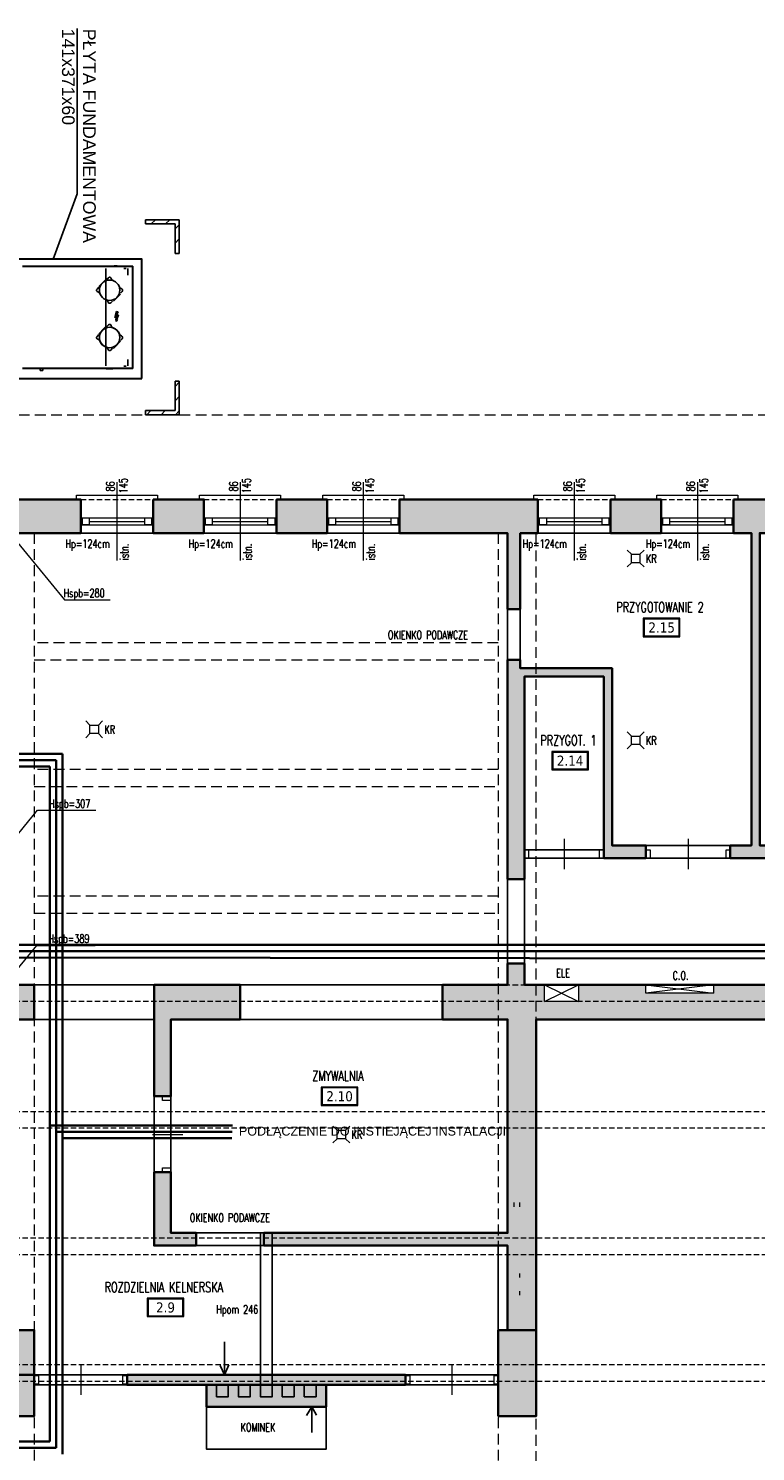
# Model space of a CAD drawing. Header units: millimetres. Extents: x 16698 to 93787, y -21104 to 39413.
# Tile 167 of 256: x 24165 to 25027, y 16837 to 18523. Entities that reach past the tile are written whole.
import ezdxf
from ezdxf.enums import TextEntityAlignment as Align
from ezdxf.lldxf.tags import DXFTag

# ---------------------------------------------------------------- set-up
doc = ezdxf.new("R2010")
doc.units = ezdxf.units.MM
doc.linetypes.add('HIDDEN', pattern=[9.525, 6.35, -3.175])
for name, color, linetype, lineweight in [('!MODUS_ARMATURA', 6, 'Continuous', 9), ('!MODUS_HATCH_ŚCIANA', 254, 'Continuous', 9), ('__MODUS_ŚCIANY', 2, 'Continuous', 35), ('Cienka', 3, 'Continuous', 9), ('CYRKULACJA', 93, 'Continuous', 35), ('Drzwi', 1, 'Continuous', 15), ('Okna', 3, 'Continuous', 13), ('Opis', 8, 'Continuous', 13), ('Opis_pom', 9, 'Continuous', 18), ('Widok', 1, 'Continuous', 15), ('WODA CIEPŁA', 1, 'Continuous', 35), ('WODA ZIMNA', 5, 'Continuous', 35)]:
    doc.layers.add(name, color=color, linetype=linetype, lineweight=lineweight)
doc.layers.add('!MODUS_BELKI NA SALI_NIEDRUK', color=86, linetype='Continuous', lineweight=0, plot=False, transparency=0.5)
for name, color, linetype in [('04820_01', 7, 'Continuous'), ('05008_02', 7, 'Continuous'), ('05289_01', 7, 'Continuous'), ('05290_01', 7, 'Continuous'), ('05290_02', 7, 'Continuous'), ('05293', 7, 'Continuous'), ('__10.2.9.10_UTP_', 7, 'Continuous'), ('Default', 7, 'Continuous'), ('DV1_Default', 7, 'Continuous'), ('DV1_Predefinito', 7, 'Continuous'), ('FL_KOTLOWNIA', 7, 'Continuous'), ('GSD60120VAB_GSD6', 7, 'Continuous')]:
    doc.layers.add(name, color=color, linetype=linetype)
doc.styles.add('ARCHETYP', font='romans.shx', dxfattribs={"height": 15})
doc.styles.add('ARIAL', font='tahoma.ttf')
doc.styles.get("Standard").update_dxf_attribs({"font": 'arial.ttf'})
doc.styles.add('TXT', font='simplex.shx', dxfattribs={"width": 0.8})
tags = doc.linetypes.add('HIDDEN2', pattern=[4.7625, 3.175, -1.5875]).pattern_tags.tags
tags[6:7] = [DXFTag(74, 4), DXFTag(75, 0), DXFTag(340, '0'), DXFTag(46, 0.0), DXFTag(50, 0.0), DXFTag(44, 0.0), DXFTag(45, 0.0)]
tags[4:5] = [DXFTag(74, 4), DXFTag(75, 0), DXFTag(340, '0'), DXFTag(46, 0.0), DXFTag(50, 0.0), DXFTag(44, 0.0), DXFTag(45, 0.0)]
pattern_1 = [(45, (23701.664, 17410.873), (-8.48528, 8.48528), [])]

# ---------------------------------------------------------------- blocks, each defined once
blk = doc.blocks.new('A$C50044AAD')
for points in [[(-5, 0), (-10, 5)], [(5, 0), (10, 5)], [(-5, -10), (-10, -15)], [(5, -10), (10, -15)]]:
    blk.add_lwpolyline(points)
blk.add_lwpolyline([(-5, 0), (5, 0), (5, -10), (-5, -10)], close=True)
blk = doc.blocks.new('Blocco4')
at = {"layer": 'Default', "linetype": 'Continuous'}
blk.add_hatch(color=7, dxfattribs=at).paths.add_polyline_path([(-5, -58), (22, -4), (0, 0), (-18, -75), (4, -59), (-2, -95), (-8, -91), (-3, -120), (13, -96), (6, -97), (24, -40)])
at = {"layer": 'Default', "color": 7, "linetype": 'Continuous'}
for p, q in [((0, 0), (-18, -75)), ((0, 0), (22, -4)), ((0, 0), (22, -4)), ((22, -4), (0, 0)), ((-18, -75), (0, 0)), ((-18, -75), (0, 0)), ((4, -59), (-18, -75)), ((4, -59), (-18, -75)), ((-18, -75), (4, -59)), ((-8, -91), (-2, -95)), ((-3, -120), (-8, -91)), ((-3, -120), (-8, -91)), ((-8, -91), (-2, -95)), ((-2, -95), (-8, -91)), ((-8, -91), (-3, -120)), ((22, -4), (-5, -58)), ((22, -4), (-5, -58)), ((-5, -58), (22, -4)), ((-5, -58), (24, -40)), ((-5, -58), (24, -40)), ((24, -40), (-5, -58)), ((13, -96), (-3, -120)), ((13, -96), (-3, -120)), ((-3, -120), (13, -96)), ((-2, -95), (4, -59)), ((-2, -95), (4, -59)), ((4, -59), (-2, -95)), ((6, -97), (24, -40)), ((24, -40), (6, -97)), ((6, -97), (24, -40)), ((6, -97), (13, -96)), ((6, -97), (13, -96)), ((13, -96), (6, -97))]:
    blk.add_line(p, q, dxfattribs=at)

msp = doc.modelspace()

# ---------------------------------------------------------------- hatches: boundary and pattern name
at = {"layer": '!MODUS_HATCH_ŚCIANA', "ltscale": 2}
h = msp.add_hatch(color=8, dxfattribs=at)
h.dxf.hatch_style = 1
h.paths.add_polyline_path([(24227.18233, 17965.36372), (24117.18233, 17965.36372), (24117.18233, 17925.36372), (24227.18233, 17925.36372)])
h = msp.add_hatch(color=8, dxfattribs=at)
h.dxf.hatch_style = 1
h.paths.add_polyline_path([(24373.18233, 17965.36372), (24313.18233, 17965.36372), (24313.18233, 17925.36372), (24373.18233, 17925.36372)])
h = msp.add_hatch(color=8, dxfattribs=at)
h.dxf.hatch_style = 1
h.paths.add_polyline_path([(24519.18233, 17965.36372), (24459.18233, 17965.36372), (24459.18233, 17925.36372), (24519.18233, 17925.36372)])
h = msp.add_hatch(color=8, dxfattribs=at)
h.dxf.hatch_style = 1
h.paths.add_polyline_path([(24769.18233, 17965.36372), (24605.18233, 17965.36372), (24605.18233, 17925.36372), (24733.18233, 17925.36372), (24733.18233, 17835.36372), (24748.18233, 17835.36372), (24748.18233, 17925.36372), (24769.18233, 17925.36372)])
h = msp.add_hatch(color=8, dxfattribs=at)
h.dxf.hatch_style = 1
h.paths.add_polyline_path([(24915.18233, 17965.36372), (24855.18233, 17965.36372), (24855.18233, 17925.36372), (24915.18233, 17925.36372)])
h = msp.add_hatch(color=8, dxfattribs=at)
h.dxf.hatch_style = 1
h.paths.add_polyline_path([(25061.18233, 17965.36372), (25001.18233, 17965.36372), (25001.18233, 17925.36372), (25022.18233, 17925.36372), (25022.18233, 17555.36372), (24997.18233, 17555.36372), (24997.18233, 17540.36372), (25142.18233, 17540.36372), (25142.18233, 17555.36372), (25032.18233, 17555.36372), (25032.18233, 17925.36372), (25061.18233, 17925.36372)])
h = msp.add_hatch(color=8, dxfattribs=at)
h.dxf.hatch_style = 1
h.paths.add_polyline_path([(24857.18233, 17765.36372), (24748.18233, 17765.36372), (24748.18233, 17775.36372), (24733.18233, 17775.36372), (24733.18233, 17515.36372), (24753.18233, 17515.36372), (24753.18233, 17755.36372), (24847.18233, 17755.36372), (24847.18233, 17540.36372), (24897.18233, 17540.36372), (24897.18233, 17555.36372), (24857.18233, 17555.36372)])
h = msp.add_hatch(color=8, dxfattribs=at)
h.dxf.hatch_style = 1
h.paths.add_polyline_path([(24142.18233, 17349.36372), (24172.18233, 17349.36372), (24172.18233, 17390.36372), (24142.18233, 17390.36372), (24142.18233, 17555.36372), (23577.18233, 17555.36372), (23577.18233, 17670.36372), (23537.18233, 17670.36372), (23537.18233, 17515.36372), (23577.18233, 17515.36372), (23577.18233, 17530.36372), (24052.18233, 17530.36372), (24052.18233, 17261.36372), (23577.18233, 17261.36372), (23577.18233, 17274.36372), (23562.18233, 17274.36372), (23537.18233, 17274.36372), (23537.18233, 17221.36372), (23562.18233, 17221.36372), (23577.18233, 17221.36372), (23577.18233, 17238.36372), (23913.18233, 17238.36372), (23913.18233, 16928.36372), (23705.18233, 16928.36372), (23705.18233, 16894.36372), (24127.18233, 16894.36372), (24127.18233, 16928.36372), (23940.18233, 16928.36372), (23940.18233, 17238.36372), (24127.18233, 17238.36372), (24127.18233, 17081.36372), (24142.18233, 17081.36372)])
h = msp.add_hatch(color=8, dxfattribs=at)
h.dxf.hatch_style = 1
h.paths.add_polyline_path([(25361.18815, 17380.36372), (25361.18815, 17390.36372), (24977.18233, 17390.36372), (24977.18233, 17380.36372), (24897.18233, 17380.36372), (24897.18233, 17390.36372), (24817.18233, 17390.36372), (24817.18233, 17370.36372), (24777.18233, 17370.36372), (24777.18233, 17390.36372), (24753.18233, 17390.36372), (24753.18233, 17415.36372), (24733.18233, 17415.36372), (24733.18233, 17390.36372), (24656.18233, 17390.36372), (24656.18233, 17349.36372), (24733.18233, 17349.36372), (24733.18233, 17096.36372), (24444.18233, 17096.36372), (24444.18233, 17081.36372), (24733.18233, 17081.36372), (24733.18233, 16981.36372), (24767.18233, 16981.36372), (24767.18233, 17349.36372), (25317.18233, 17349.36372), (25317.18233, 16949.36372), (25342.18233, 16949.36372), (25342.18233, 16879.36372), (25317.18233, 16879.36372), (25317.18233, 16633.36372), (25361.62295, 16633.38959), (25361.31534, 17161.85798), (25361.29497, 17161.85798), (25361.29497, 17231.85798)])
h = msp.add_hatch(color=8, dxfattribs=at)
h.dxf.hatch_style = 1
h.paths.add_polyline_path([(24416.18233, 17390.36372), (24314.18233, 17390.36372), (24314.18233, 17349.36372), (24314.18233, 17258.36372), (24334.18233, 17258.36372), (24334.18233, 17349.36372), (24416.18233, 17349.36372)])
h = msp.add_hatch(color=8, dxfattribs=at)
h.dxf.hatch_style = 1
h.paths.add_polyline_path([(24334.18233, 17168.36372), (24314.18233, 17168.36372), (24314.18233, 17081.36372), (24364.18233, 17081.36372), (24364.18233, 17096.36372), (24334.18233, 17096.36372)])
h = msp.add_hatch(color=8, dxfattribs=at)
h.dxf.hatch_style = 1
h.paths.add_polyline_path([(24172.18233, 16981.36372), (24127.18233, 16981.36372), (24127.18233, 16928.36372), (24172.18233, 16928.36372)])
h = msp.add_hatch(color=8, dxfattribs=at)
h.dxf.hatch_style = 1
h.paths.add_polyline_path([(24767.18233, 16981.36372), (24722.18233, 16981.36372), (24722.18233, 16879.36372), (24767.18233, 16879.36372)])
h = msp.add_hatch(color=8, dxfattribs=at)
h.dxf.hatch_style = 1
h.paths.add_polyline_path([(24172.18233, 16928.36372), (24127.18233, 16928.36372), (24127.18233, 16879.36372), (24172.18233, 16879.36372)])
h = msp.add_hatch(color=8, dxfattribs=at)
h.dxf.hatch_style = 1
h.paths.add_polyline_path([(24612.18233, 16928.36372), (24282.18233, 16928.36372), (24282.18233, 16916.36372), (24612.18233, 16916.36372)])
h = msp.add_hatch(color=8, dxfattribs=at)
h.dxf.hatch_style = 1
h.paths.add_polyline_path([(24518.18233, 16916.36372), (24376.18233, 16916.36372), (24376.18233, 16890.36372), (24518.18233, 16890.36372)])
at = {"layer": 'DV1_Predefinito', "linetype": 'Continuous'}
h = msp.add_hatch(dxfattribs=at)
h.set_pattern_fill('LINE', scale=3.779528, angle=45, style=0)
h.set_pattern_definition(pattern_1)
h.paths.add_polyline_path([(24344.01047, 18296.61318), (24304.01047, 18296.61318), (24304.01047, 18291.61318), (24339.01047, 18291.61318), (24339.01047, 18256.61318), (24344.01047, 18256.61318)])
h = msp.add_hatch(dxfattribs=at)
h.set_pattern_fill('LINE', scale=3.779528, angle=45, style=0)
h.set_pattern_definition(pattern_1)
h.paths.add_polyline_path([(24344.01047, 18105.61318), (24339.01047, 18105.61318), (24339.01047, 18070.61318), (24304.01047, 18070.61318), (24304.01047, 18065.61318), (24344.01047, 18065.61318)])

# ---------------------------------------------------------------- linework, layer by layer
at = {"layer": '!MODUS_BELKI NA SALI_NIEDRUK', "color": 8, "linetype": 'HIDDEN'}
for points in [[(23577.18233, 17390.36372), (25317.18233, 17390.36372)], [(25317.18233, 17370.36372), (23577.18233, 17370.36372)], [(23577.18233, 17240.36372), (25317.18233, 17240.36372)], [(25317.18233, 17220.36372), (23577.18233, 17220.36372)], [(23577.18233, 17090.36372), (25317.18233, 17090.36372)], [(25317.18233, 17070.36372), (23577.18233, 17070.36372)], [(23577.18233, 16940.36372), (25317.18233, 16940.36372)], [(25317.18233, 16920.36372), (23577.18233, 16920.36372)]]:
    msp.add_lwpolyline(points, dxfattribs=at)
at = {"layer": '!MODUS_HATCH_ŚCIANA', "color": 8, "ltscale": 2}
for p, q in [((24740.87, 17127.22), (24740.87, 17132.3)), ((24747.855, 17127.22), (24747.855, 17132.3)), ((24747.855, 17043.4), (24747.855, 17048.48)), ((24747.855, 17022.445), (24747.855, 17027.525))]:
    msp.add_line(p, q, dxfattribs=at)
at = {"layer": '04820_01', "color": 7, "linetype": 'Continuous'}
for p, q in [((24158.01047, 18241.61318), (24288.86018, 18241.61318)), ((24158.01047, 18241.30318), (24288.70047, 18241.30318)), ((24288.86018, 18241.46318), (24288.70047, 18241.30318)), ((24288.86047, 18241.4629), (24288.70047, 18241.30318)), ((24288.70047, 18241.30318), (24288.70047, 18120.92318)), ((24288.86018, 18241.61318), (24288.86018, 18241.46318)), ((24289.01047, 18241.4629), (24288.86047, 18241.4629)), ((24289.01047, 18241.4629), (24289.01047, 18120.76347)), ((24158.01047, 18120.92318), (24288.70047, 18120.92318)), ((24288.86018, 18120.61318), (24158.01047, 18120.61318)), ((24288.86018, 18120.76318), (24288.70047, 18120.92318)), ((24288.86047, 18120.76347), (24288.70047, 18120.92318)), ((24288.86018, 18120.61318), (24288.86018, 18120.76318)), ((24289.01047, 18120.76347), (24288.86047, 18120.76347))]:
    msp.add_line(p, q, dxfattribs=at)
at = {"layer": '05008_02', "color": 7, "linetype": 'Continuous'}
for p, q in [((24179.01047, 18120.61318), (24179.01047, 18118.06318)), ((24179.01047, 18118.06318), (24182.31047, 18118.06318)), ((24182.31047, 18118.06318), (24182.31047, 18120.61318))]:
    msp.add_line(p, q, dxfattribs=at)
at = {"layer": '05289_01', "color": 7, "linetype": 'HIDDEN2'}
for p, q in [((24256.81047, 18123.52318), (24256.81047, 18238.70318)), ((24278.46047, 18239.01318), (24281.16047, 18239.01318)), ((24283.01047, 18231.01318), (24283.01047, 18238.70318)), ((24278.46047, 18123.21318), (24281.16047, 18123.21318)), ((24283.01047, 18123.52318), (24283.01047, 18131.21318))]:
    msp.add_line(p, q, dxfattribs=at)
at = {"layer": '05290_01', "color": 7, "linetype": 'Continuous'}
for p, q in [((24266.81047, 18120.61318), (24266.81047, 18120.36318)), ((24270.41047, 18120.36318), (24266.81047, 18120.36318)), ((24270.41047, 18120.61318), (24270.41047, 18120.36318))]:
    msp.add_line(p, q, dxfattribs=at)
for centre, start, end in [((24266.81047, 18122.05318), 238.43764299, 270), ((24270.41047, 18122.05318), 270, 301.56235701)]:
    msp.add_arc(centre, 1.69, start, end, dxfattribs=at)
at = {"layer": '05290_02', "color": 7, "linetype": 'Continuous'}
for p, q in [((24257.36047, 18120.37318), (24257.36047, 18120.61318)), ((24257.36047, 18120.37318), (24257.51047, 18120.37318)), ((24257.51047, 18120.37318), (24257.51047, 18120.61318)), ((24257.51075, 18120.37318), (24257.51075, 18120.61318)), ((24257.51075, 18120.37318), (24265.31018, 18120.37318)), ((24257.67047, 18120.06318), (24265.15047, 18120.06318)), ((24265.31018, 18120.37318), (24265.31018, 18120.61318)), ((24265.31047, 18120.37318), (24265.31047, 18120.61318)), ((24265.46047, 18120.37318), (24265.31047, 18120.37318)), ((24265.46047, 18120.37318), (24265.46047, 18120.61318))]:
    msp.add_line(p, q, dxfattribs=at)
for centre, radius, start, end in [((24257.67047, 18120.37318), 0.31, 180, 270), ((24257.67047, 18120.37318), 0.16, 180, 213.88983911), ((24265.15047, 18120.37318), 0.31, 270, 0), ((24265.15047, 18120.37318), 0.16, 337.5, 0)]:
    msp.add_arc(centre, radius, start, end, dxfattribs=at)
for points in [[(24257.51075, 18120.37318), (24257.52406, 18120.3326), (24257.53737, 18120.29204), (24257.56399, 18120.21706), (24257.5773, 18120.18267), (24257.60392, 18120.12529), (24257.61723, 18120.10231), (24257.64385, 18120.07125), (24257.65716, 18120.06318), (24257.67047, 18120.06318)], [(24265.15047, 18120.06318), (24265.16378, 18120.06318), (24265.17709, 18120.07125), (24265.20371, 18120.10231), (24265.21701, 18120.12529), (24265.24363, 18120.18267), (24265.25694, 18120.21706), (24265.28356, 18120.29204), (24265.29687, 18120.3326), (24265.31018, 18120.37318)]]:
    msp.add_open_spline(points, degree=3, knots=[0, 0, 0, 0, 0.25, 0.25, 0.5, 0.5, 0.75, 0.75, 1, 1, 1, 1], dxfattribs=at)
at = {"layer": '05293', "color": 7, "linetype": 'Continuous'}
for p, q in [((24270.41047, 18241.86318), (24266.81047, 18241.86318)), ((24266.81047, 18241.61318), (24266.81047, 18241.86318)), ((24270.41047, 18241.61318), (24270.41047, 18241.86318))]:
    msp.add_line(p, q, dxfattribs=at)
for centre, start, end in [((24266.81047, 18240.17318), 90, 121.56235701), ((24270.41047, 18240.17318), 58.43764299, 90)]:
    msp.add_arc(centre, 1.69, start, end, dxfattribs=at)
at = {"layer": '__10.2.9.10_UTP_', "color": 7, "linetype": 'HIDDEN2'}
for p, q in [((24248.57041, 18217.56796), (24257.05569, 18226.05324)), ((24257.9714, 18225.87293), (24260.09625, 18227.99778)), ((24246.62587, 18214.5274), (24248.75072, 18216.65225)), ((24274.45052, 18208.65841), (24265.96524, 18200.17313)), ((24276.39506, 18211.69897), (24274.27021, 18209.57411)), ((24265.04954, 18200.35344), (24262.92468, 18198.22859))]:
    msp.add_line(p, q, dxfattribs=at)
msp.add_circle((24261.51047, 18213.11318), 12.09152, dxfattribs=at)
for centre, radius, start, end in [((24261.51047, 18226.58357), 2, 16.40041068, 135), ((24267.07448, 18228.22119), 3.8, 196.40041068, 249.78214517), ((24248.04008, 18213.11318), 2, 135, 253.59958932), ((24246.40246, 18207.54917), 3.8, 20.21785483, 73.59958932), ((24276.61847, 18218.67719), 3.8, 200.21785483, 253.59958932), ((24274.98085, 18213.11318), 2, 315, 73.59958932), ((24255.94646, 18198.00518), 3.8, 16.40041068, 69.78214517), ((24261.51047, 18199.6428), 2, 196.40041068, 315)]:
    msp.add_arc(centre, radius, start, end, dxfattribs=at)
at = {"layer": '__MODUS_ŚCIANY', "color": 8}
for points in [[(24227.18233, 17925.36372), (24117.18233, 17925.36372), (24117.18233, 17965.36372), (24227.18233, 17965.36372)], [(24313.18233, 17965.36372), (24373.18233, 17965.36372), (24373.18233, 17925.36372), (24313.18233, 17925.36372)], [(24459.18233, 17965.36372), (24519.18233, 17965.36372), (24519.18233, 17925.36372), (24459.18233, 17925.36372)], [(24855.18233, 17965.36372), (24915.18233, 17965.36372), (24915.18233, 17925.36372), (24855.18233, 17925.36372)], [(24722.18233, 16981.36372), (24767.18233, 16981.36372), (24767.18233, 16879.36372), (24722.18233, 16879.36372)], [(24127.18233, 16928.36372), (24172.18233, 16928.36372), (24172.18233, 16879.36372), (24127.18233, 16879.36372)], [(24376.18233, 16916.36372), (24518.18233, 16916.36372), (24518.18233, 16890.36372), (24376.18233, 16890.36372)]]:
    msp.add_lwpolyline(points, close=True, dxfattribs=at)
for points in [[(24733.18233, 17925.36372), (24605.18233, 17925.36372), (24605.18233, 17965.36372), (24769.18233, 17965.36372)], [(24769.18233, 17925.36372), (24769.18233, 17965.36372)], [(24855.18233, 17965.36372), (24915.18233, 17965.36372)], [(25001.18233, 17965.36372), (25061.18233, 17965.36372)], [(25001.18233, 17925.36372), (25001.18233, 17965.36372)], [(24733.18233, 17925.36372), (24733.18233, 17835.36372)], [(24748.18233, 17925.36372), (24748.18233, 17835.36372)], [(24748.18233, 17925.36372), (24769.18233, 17925.36372)], [(24855.18233, 17925.36372), (24915.18233, 17925.36372)], [(25001.18233, 17925.36372), (25022.18233, 17925.36372), (25022.18233, 17555.36372), (24997.18233, 17555.36372), (24997.18233, 17540.36372), (25142.18233, 17540.36372), (25142.18233, 17555.36372), (25032.18233, 17555.36372), (25032.18233, 17925.36372), (25061.18233, 17925.36372)], [(24733.18233, 17835.36372), (24748.18233, 17835.36372)], [(24748.18233, 17775.36372), (24748.18233, 17765.36372), (24857.18233, 17765.36372), (24857.18233, 17555.36372), (24897.18233, 17555.36372), (24897.18233, 17540.36372), (24847.18233, 17540.36372), (24847.18233, 17755.36372), (24753.18233, 17755.36372), (24753.18233, 17515.36372), (24733.18233, 17515.36372)], [(24733.18233, 17775.36372), (24733.18233, 17515.36372)], [(24733.18233, 17775.36372), (24748.18233, 17775.36372)], [(24142.18233, 17555.36372), (24142.18233, 17390.36372), (24172.18233, 17390.36372), (24172.18233, 17349.36372), (24142.18233, 17349.36372), (24142.18233, 17081.36372), (24127.18233, 17081.36372), (24127.18233, 17238.36372), (23940.18233, 17238.36372), (23940.18233, 16928.36372), (24127.18233, 16928.36372), (24127.18233, 16981.36372), (24172.18233, 16981.36372), (24172.18233, 16928.36372)], [(24444.18233, 17096.36372), (24733.18233, 17096.36372), (24733.18233, 17349.36372), (24656.18233, 17349.36372), (24656.18233, 17390.36372), (24733.18233, 17390.36372), (24733.18233, 17415.36372), (24753.18233, 17415.36372), (24753.18233, 17390.36372), (25389.18233, 17390.36372)], [(24314.18233, 17390.36372), (24314.18233, 17349.36372), (24314.18233, 17349.36372), (24314.18233, 17258.36372), (24334.18233, 17258.36372), (24334.18233, 17349.36372), (24416.18233, 17349.36372), (24416.18233, 17390.36372), (24314.18233, 17390.36372)], [(24767.18233, 16928.36372), (24767.18233, 17349.36372), (25317.18233, 17349.36372), (25317.18233, 16633.36372)], [(24314.18233, 17168.36372), (24334.18233, 17168.36372), (24334.18233, 17096.36372), (24364.18233, 17096.36372)], [(24314.18233, 17168.36372), (24314.18233, 17081.36372), (24364.18233, 17081.36372)], [(24364.18233, 17096.36372), (24364.18233, 17081.36372)], [(24444.18233, 17096.36372), (24444.18233, 17081.36372)], [(24444.18233, 17081.36372), (24733.18233, 17081.36372), (24733.18233, 16981.36372)], [(24282.18233, 16928.36372), (24612.18233, 16928.36372), (24612.18233, 16916.36372), (24282.18233, 16916.36372), (24282.18233, 16928.36372)]]:
    msp.add_lwpolyline(points, dxfattribs=at)
at = {"layer": 'Cienka', "color": 8, "linetype": 'HIDDEN', "ltscale": 2}
for points in [[(24172.18233, 17925.36372), (24172.18233, 15720.36372)], [(24722.18233, 17925.36372), (24722.18233, 15720.36372)], [(24767.18233, 15720.36372), (24767.18233, 17925.36372)], [(24722.18233, 17795.36372), (24172.18233, 17795.36372)], [(24172.18233, 17775.36372), (24722.18233, 17775.36372)], [(24722.18233, 17645.36372), (24172.18233, 17645.36372)], [(24172.18233, 17625.36372), (24722.18233, 17625.36372)], [(24722.18233, 17495.36372), (24172.18233, 17495.36372)], [(24172.18233, 17475.36372), (24722.18233, 17475.36372)]]:
    msp.add_lwpolyline(points, dxfattribs=at)
at = {"layer": 'CYRKULACJA'}
for p, q in [((24197.95285, 17656.30801), (23920.97382, 17656.30801)), ((24197.95285, 17648.80801), (24197.95285, 17656.30801)), ((24197.95285, 17406.90271), (24197.95285, 17648.80801)), ((24119.68233, 17429.9756), (24190.45285, 17429.9756)), ((24190.45285, 17429.9756), (27166.87448, 17429.9756)), ((24197.95285, 17406.90271), (24197.95285, 17223.50895)), ((24197.95285, 17223.50895), (24197.95285, 17216.00895)), ((24197.95285, 17216.00895), (24406.81447, 17216.00895)), ((24197.95285, 17216.00895), (24197.95285, 16849.41987)), ((24197.95285, 16841.91987), (23639.61596, 16841.91987)), ((24197.95285, 16849.41987), (24197.95285, 16841.91987))]:
    msp.add_line(p, q, dxfattribs=at)
at = {"layer": 'DEFPOINTS', "color": 8}
for points in [[(23577.18233, 17925.36372), (23577.18233, 17555.36372), (24142.18233, 17555.36372), (24142.18233, 17390.36372), (24733.18233, 17390.36372), (24733.18233, 17925.36372), (23577.18233, 17925.36372)], [(23577.18233, 16894.36372), (24127.18233, 16894.36372), (24127.18233, 16879.36372), (24172.18233, 16879.36372), (24172.18233, 16916.36372), (24376.18233, 16916.36372), (24376.18233, 16840.36372), (24518.18233, 16840.36372), (24518.18233, 16916.36372), (24722.18233, 16916.36372), (24722.18233, 16879.36372), (24767.18233, 16879.36372), (24767.18233, 17349.36372), (25317.18233, 17349.36372), (25317.18233, 15720.36372), (25127.12015, 15720.36372), (23577.18233, 15720.36372), (23577.18233, 16894.36372)], [(24440.18233, 16916.36372), (24440.18233, 17096.36372)], [(24454.18233, 16916.36372), (24454.18233, 17096.36372)], [(24397.57558, 16967.22198), (24397.57558, 16928.36372), (24392.40178, 16939.42693)], [(24397.57558, 16928.36372), (24402.62987, 16940.12425)], [(24500.99678, 16859.776), (24500.99678, 16890.36372), (24495.00469, 16879.99708)], [(24500.99678, 16890.36372), (24506.61421, 16880.37155)]]:
    msp.add_lwpolyline(points, dxfattribs=at)
for points in [[(24857.18233, 17555.36372), (25022.18233, 17555.36372), (25022.18233, 17925.36372), (24748.18233, 17925.36372), (24748.18233, 17765.36372), (24857.18233, 17765.36372)], [(24847.18233, 17550.36372), (24753.18233, 17550.36372), (24753.18233, 17755.36372), (24847.18233, 17755.36372)], [(24753.18233, 17390.36372), (25689.18233, 17390.36372), (25689.18233, 17540.36372), (24753.18233, 17540.36372)], [(24172.18233, 16928.36372), (24722.18233, 16928.36372), (24722.18233, 17081.36372), (24314.18233, 17081.36372), (24314.18233, 17349.36372), (24142.18233, 17349.36372), (24142.18233, 16981.36372), (24172.18233, 16981.36372)], [(24334.18233, 17349.36372), (24733.18233, 17349.36372), (24733.18233, 17096.36372), (24334.18233, 17096.36372)], [(24388.18233, 16902.36372), (24402.18233, 16902.36372), (24402.18233, 16916.36372), (24388.18233, 16916.36372)], [(24414.18233, 16916.36372), (24428.18233, 16916.36372), (24428.18233, 16902.36372), (24414.18233, 16902.36372)], [(24440.18233, 16916.36372), (24454.18233, 16916.36372), (24454.18233, 16902.36372), (24440.18233, 16902.36372)], [(24466.18233, 16916.36372), (24480.18233, 16916.36372), (24480.18233, 16902.36372), (24466.18233, 16902.36372)], [(24492.18233, 16916.36372), (24506.18233, 16916.36372), (24506.18233, 16902.36372), (24492.18233, 16902.36372)]]:
    msp.add_lwpolyline(points, close=True, dxfattribs=at)
at = {"layer": 'Drzwi', "color": 8}
for points in [[(24758.18233, 17550.36372), (24758.18233, 17540.36372), (24753.18233, 17540.36372), (24753.18233, 17550.36372)], [(24847.18233, 17550.36372), (24847.18233, 17540.36372), (24842.18233, 17540.36372), (24842.18233, 17550.36372)], [(24902.18233, 17550.36372), (24902.18233, 17540.36372), (24897.18233, 17540.36372), (24897.18233, 17550.36372)], [(24997.18233, 17550.36372), (24997.18233, 17540.36372), (24992.18233, 17540.36372), (24992.18233, 17550.36372)], [(24324.18233, 17258.36372), (24334.18233, 17258.36372), (24334.18233, 17253.36372), (24324.18233, 17253.36372)], [(24324.18233, 17173.36372), (24334.18233, 17173.36372), (24334.18233, 17168.36372), (24324.18233, 17168.36372)], [(24177.18233, 16927.36372), (24177.18233, 16917.36372), (24172.18233, 16917.36372), (24172.18233, 16927.36372)], [(24282.18233, 16927.36372), (24282.18233, 16917.36372), (24277.18233, 16917.36372), (24277.18233, 16927.36372)], [(24617.18233, 16927.36372), (24617.18233, 16917.36372), (24612.18233, 16917.36372), (24612.18233, 16927.36372)], [(24722.18233, 16927.36372), (24722.18233, 16917.36372), (24717.18233, 16917.36372), (24717.18233, 16927.36372)]]:
    msp.add_lwpolyline(points, close=True, dxfattribs=at)
for points in [[(24800.18233, 17563.27539), (24800.18233, 17527.45205)], [(24947.18233, 17563.27539), (24947.18233, 17527.45205)], [(24312.31913, 17212.9921), (24348.14247, 17212.9921)], [(24227.18233, 16940.27539), (24227.18233, 16904.45205)], [(24667.18233, 16940.27539), (24667.18233, 16904.45205)]]:
    msp.add_lwpolyline(points, dxfattribs=at)
at = {"layer": 'DV1_Predefinito', "color": 7, "linetype": 'Continuous'}
for p, q in [((24304.01047, 18296.61318), (24344.01047, 18296.61318)), ((24304.01047, 18291.61318), (24304.01047, 18296.61318)), ((24339.01047, 18291.61318), (24304.01047, 18291.61318)), ((24339.01047, 18256.61318), (24339.01047, 18291.61318)), ((24344.01047, 18296.61318), (24344.01047, 18256.61318)), ((24344.01047, 18256.61318), (24339.01047, 18256.61318)), ((24339.01047, 18105.61318), (24339.01047, 18070.61318)), ((24344.01047, 18105.61318), (24339.01047, 18105.61318)), ((24344.01047, 18065.61318), (24344.01047, 18105.61318)), ((24304.01047, 18070.61318), (24304.01047, 18065.61318)), ((24339.01047, 18070.61318), (24304.01047, 18070.61318)), ((24304.01047, 18065.61318), (24344.01047, 18065.61318))]:
    msp.add_line(p, q, dxfattribs=at)
at = {"layer": 'FL_KOTLOWNIA'}
for q in [(24223.161, 18523.25091), (24194.47644, 18249.75925)]:
    msp.add_line((24223.161, 18327.53172), q, dxfattribs=at)
at = {"layer": 'FL_KOTLOWNIA', "color": 7, "lineweight": 30}
msp.add_lwpolyline([(24299.49114, 18108.75925), (24299.49114, 18249.75925), (23928.49114, 18249.75925), (23928.49114, 18108.75925)], close=True, dxfattribs=at)
at = {"layer": 'GSD60120VAB_GSD6', "color": 7, "linetype": 'HIDDEN2'}
for p, q in [((24246.62587, 18158.5274), (24248.75072, 18160.65225)), ((24248.57041, 18161.56796), (24257.05569, 18170.05324)), ((24257.9714, 18169.87293), (24260.09625, 18171.99778)), ((24265.04954, 18144.35344), (24262.92468, 18142.22859)), ((24274.45052, 18152.65841), (24265.96524, 18144.17313)), ((24276.39506, 18155.69897), (24274.27021, 18153.57411))]:
    msp.add_line(p, q, dxfattribs=at)
msp.add_circle((24261.51047, 18157.11318), 12.09152, dxfattribs=at)
for centre, radius, start, end in [((24248.04008, 18157.11318), 2, 135, 253.59958932), ((24261.51047, 18170.58357), 2, 16.40041068, 135), ((24267.07448, 18172.22119), 3.8, 196.40041068, 249.78214517), ((24261.51047, 18157.11318), 12.3, 20.21785483, 69.78214517), ((24276.61847, 18162.67719), 3.8, 200.21785483, 253.59958932), ((24274.98085, 18157.11318), 2, 315, 73.59958932), ((24246.40246, 18151.54917), 3.8, 20.21785483, 73.59958932), ((24261.51047, 18157.11318), 12.3, 200.21785483, 249.78214517), ((24255.94646, 18142.00518), 3.8, 16.40041068, 69.78214517), ((24261.51047, 18143.6428), 2, 196.40041068, 315)]:
    msp.add_arc(centre, radius, start, end, dxfattribs=at)
at = {"layer": 'Okna', "color": 8}
for points in [[(24270.18233, 17985.67241), (24270.18233, 17893.05503)], [(24416.18233, 17985.67241), (24416.18233, 17893.05503)], [(24562.18233, 17985.67241), (24562.18233, 17893.05503)], [(24812.18233, 17985.67241), (24812.18233, 17893.05503)], [(24958.18233, 17985.67241), (24958.18233, 17893.05503)]]:
    msp.add_lwpolyline(points, dxfattribs=at)
at = {"layer": 'Okna', "color": 8, "ltscale": 2}
for points in [[(24227.18233, 17943.36372), (24313.18233, 17943.36372)], [(24237.18233, 17939.36372), (24303.18233, 17939.36372)], [(24373.18233, 17943.36372), (24459.18233, 17943.36372)], [(24383.18233, 17939.36372), (24449.18233, 17939.36372)], [(24519.18233, 17943.36372), (24605.18233, 17943.36372)], [(24529.18233, 17939.36372), (24595.18233, 17939.36372)], [(24769.18233, 17943.36372), (24855.18233, 17943.36372)], [(24779.18233, 17939.36372), (24845.18233, 17939.36372)], [(24915.18233, 17943.36372), (25001.18233, 17943.36372)], [(24925.18233, 17939.36372), (24991.18233, 17939.36372)], [(24227.18233, 17935.36372), (24313.18233, 17935.36372)], [(24373.18233, 17935.36372), (24459.18233, 17935.36372)], [(24519.18233, 17935.36372), (24605.18233, 17935.36372)], [(24769.18233, 17935.36372), (24855.18233, 17935.36372)], [(24915.18233, 17935.36372), (25001.18233, 17935.36372)]]:
    msp.add_lwpolyline(points, dxfattribs=at)
for points in [[(24229.18233, 17943.36372), (24237.18233, 17943.36372), (24237.18233, 17935.36372), (24229.18233, 17935.36372)], [(24303.18233, 17943.36372), (24311.18233, 17943.36372), (24311.18233, 17935.36372), (24303.18233, 17935.36372)], [(24375.18233, 17943.36372), (24383.18233, 17943.36372), (24383.18233, 17935.36372), (24375.18233, 17935.36372)], [(24449.18233, 17943.36372), (24457.18233, 17943.36372), (24457.18233, 17935.36372), (24449.18233, 17935.36372)], [(24521.18233, 17943.36372), (24529.18233, 17943.36372), (24529.18233, 17935.36372), (24521.18233, 17935.36372)], [(24595.18233, 17943.36372), (24603.18233, 17943.36372), (24603.18233, 17935.36372), (24595.18233, 17935.36372)], [(24771.18233, 17943.36372), (24779.18233, 17943.36372), (24779.18233, 17935.36372), (24771.18233, 17935.36372)], [(24845.18233, 17943.36372), (24853.18233, 17943.36372), (24853.18233, 17935.36372), (24845.18233, 17935.36372)], [(24917.18233, 17943.36372), (24925.18233, 17943.36372), (24925.18233, 17935.36372), (24917.18233, 17935.36372)], [(24991.18233, 17943.36372), (24999.18233, 17943.36372), (24999.18233, 17935.36372), (24991.18233, 17935.36372)]]:
    msp.add_lwpolyline(points, close=True, dxfattribs=at)
at = {"layer": 'Opis', "color": 8}
for points in [[(24143.38586, 17925.36372), (24207.79983, 17846.36461), (24262.25121, 17846.36461)], [(24142.18233, 17555.36372), (24176.13235, 17597.00097), (24245.15874, 17597.00097)], [(24141.18233, 17395.36372), (24175.13235, 17437.00097), (24244.15874, 17437.00097)]]:
    msp.add_lwpolyline(points, dxfattribs=at)
at = {"layer": 'Opis_pom', "color": 8, "ltscale": 0.7}
for points in [[(24894.09539, 17802.70987), (24937.61539, 17802.70987), (24937.61539, 17824.46987), (24894.09539, 17824.46987)], [(24895.18339, 17803.79787), (24936.52739, 17803.79787), (24936.52739, 17823.38187), (24895.18339, 17823.38187)], [(24785.62944, 17644.92923), (24829.14944, 17644.92923), (24829.14944, 17666.68923), (24785.62944, 17666.68923)], [(24786.71744, 17646.01723), (24828.06144, 17646.01723), (24828.06144, 17665.60123), (24786.71744, 17665.60123)], [(24512.31232, 17247.40719), (24555.83232, 17247.40719), (24555.83232, 17269.16719), (24512.31232, 17269.16719)], [(24513.40032, 17248.49519), (24554.74432, 17248.49519), (24554.74432, 17268.07919), (24513.40032, 17268.07919)], [(24306.00659, 16997.21852), (24349.52659, 16997.21852), (24349.52659, 17018.97852), (24306.00659, 17018.97852)], [(24307.09459, 16998.30652), (24348.43859, 16998.30652), (24348.43859, 17017.89052), (24307.09459, 17017.89052)]]:
    msp.add_lwpolyline(points, close=True, dxfattribs=at)
at = {"layer": 'Widok', "color": 8, "linetype": 'HIDDEN', "ltscale": 2}
for points in [[(23487.18233, 16446.36372), (23487.18233, 18065.36372), (25317.18233, 18065.36372)], [(24733.18233, 17515.36372), (24733.18233, 17415.36372)], [(24753.18233, 17515.36372), (24753.18233, 17415.36372)], [(24172.18233, 17390.36372), (24314.18233, 17390.36372)], [(24416.18233, 17390.36372), (24656.18233, 17390.36372)], [(24172.18233, 17349.36372), (24314.18233, 17349.36372)], [(24656.18233, 17349.36372), (24416.18233, 17349.36372)]]:
    msp.add_lwpolyline(points, dxfattribs=at)
at = {"layer": 'Widok', "color": 8}
for points in [[(24227.18233, 17965.36372), (24222.18233, 17965.36372), (24222.18233, 17970.36372), (24318.18233, 17970.36372), (24318.18233, 17965.36372), (24313.18233, 17965.36372)], [(24373.18233, 17965.36372), (24368.18233, 17965.36372), (24368.18233, 17970.36372), (24464.18233, 17970.36372), (24464.18233, 17965.36372), (24459.18233, 17965.36372)], [(24519.18233, 17965.36372), (24514.18233, 17965.36372), (24514.18233, 17970.36372), (24610.18233, 17970.36372), (24610.18233, 17965.36372), (24605.18233, 17965.36372)], [(24769.18233, 17965.36372), (24764.18233, 17965.36372), (24764.18233, 17970.36372), (24860.18233, 17970.36372), (24860.18233, 17965.36372), (24855.18233, 17965.36372)], [(24915.18233, 17965.36372), (24910.18233, 17965.36372), (24910.18233, 17970.36372), (25006.18233, 17970.36372), (25006.18233, 17965.36372), (25001.18233, 17965.36372)], [(24227.18233, 17925.36372), (24313.18233, 17925.36372)], [(24373.18233, 17925.36372), (24459.18233, 17925.36372)], [(24519.18233, 17925.36372), (24605.18233, 17925.36372)], [(24769.18233, 17925.36372), (24855.18233, 17925.36372)], [(24915.18233, 17925.36372), (25001.18233, 17925.36372)], [(24733.18233, 17835.36372), (24733.18233, 17775.36372)], [(24748.18233, 17835.36372), (24748.18233, 17775.36372)], [(24777.18233, 17390.36372), (24817.18233, 17370.36372)], [(24777.18233, 17370.36372), (24817.18233, 17390.36372)], [(24977.18233, 17390.36372), (24897.18233, 17380.36372)], [(24897.18233, 17390.36372), (24977.18233, 17380.36372)], [(24364.18233, 17096.36372), (24444.18233, 17096.36372)], [(24364.18233, 17081.36372), (24444.18233, 17081.36372)]]:
    msp.add_lwpolyline(points, dxfattribs=at)
at = {"layer": 'Widok', "color": 8, "linetype": 'HIDDEN'}
for points in [[(24227.18233, 17965.36372), (24313.18233, 17965.36372)], [(24373.18233, 17965.36372), (24459.18233, 17965.36372)], [(24519.18233, 17965.36372), (24605.18233, 17965.36372)], [(24769.18233, 17965.36372), (24855.18233, 17965.36372)], [(24915.18233, 17965.36372), (25001.18233, 17965.36372)]]:
    msp.add_lwpolyline(points, dxfattribs=at)
at = {"layer": 'Widok', "color": 8}
for points in [[(24777.18233, 17390.36372), (24817.18233, 17390.36372), (24817.18233, 17370.36372), (24777.18233, 17370.36372)], [(24897.18233, 17390.36372), (24977.18233, 17390.36372), (24977.18233, 17380.36372), (24897.18233, 17380.36372)], [(24376.18233, 16890.36372), (24518.18233, 16890.36372), (24518.18233, 16840.36372), (24376.18233, 16840.36372)]]:
    msp.add_lwpolyline(points, close=True, dxfattribs=at)
at = {"layer": 'WODA CIEPŁA'}
for p, q in [((24190.45285, 17648.80801), (23920.73131, 17648.80801)), ((24190.45285, 17414.40271), (24190.45285, 17648.80801)), ((24112.18233, 17437.4756), (24190.45285, 17437.4756)), ((24186.1765, 17437.4756), (27159.37448, 17437.4756)), ((24190.45285, 17414.40271), (24190.45285, 16849.41987)), ((24190.45285, 17223.50895), (24407.17761, 17223.50895)), ((24190.45285, 16849.41987), (23639.85175, 16849.41987))]:
    msp.add_line(p, q, dxfattribs=at)
at = {"layer": 'WODA ZIMNA'}
for p, q in [((24205.45285, 17663.80801), (23920.65481, 17663.80801)), ((24205.45285, 17399.2273), (24205.45285, 17663.80801)), ((27174.37448, 17419.15004), (24144.47563, 17422.4756)), ((24205.45285, 17399.2273), (24205.45285, 16834.41987)), ((24205.45285, 17208.50895), (24406.50008, 17208.50895))]:
    msp.add_line(p, q, dxfattribs=at)

# ---------------------------------------------------------------- block references
at = {"layer": '!MODUS_ARMATURA', "color": 8, "rotation": 270}
for p in [(24890.18233, 17895.36372, 0), (24248.18233, 17692.86372, 0), (24890.18233, 17679.90644, 0), (24541.18233, 17212.9921, 0)]:
    msp.add_blockref('A$C50044AAD', p, dxfattribs=at)
at = {"layer": 'DV1_Default', "color": 7, "xscale": 0.1, "yscale": 0.1, "zscale": 0.1}
msp.add_blockref('Blocco4', (24269.49893, 18188.01604), dxfattribs=at)

# ---------------------------------------------------------------- texts
at = {"layer": 'FL_KOTLOWNIA', "insert": (24245.03347, 18522.93265), "char_height": 15, "width": 430.3612528, "attachment_point": 1, "rotation": 270}
msp.add_mtext('PŁYTA FUNDAMENTOWA\\P141x371x60', dxfattribs=at)
at = {"layer": 'Opis', "color": 8, "style": 'ARCHETYP', "width": 0.7}
for s, rotation, p in [('86', 90, (24267.3787, 17974.75018)), ('145', 90, (24282.68074, 17972.66895)), ('86', 90, (24413.3787, 17974.75018)), ('145', 90, (24428.68074, 17972.66895)), ('86', 90, (24559.3787, 17974.75018)), ('145', 90, (24574.68074, 17972.66895)), ('86', 90, (24809.3787, 17974.76864)), ('145', 90, (24824.68074, 17972.6874)), ('86', 90, (24955.3787, 17974.76864)), ('145', 90, (24970.68074, 17972.6874)), ('Hp=124cm', 0.00000004, (24209.05024, 17907.90153)), ('istn.', 90, (24283.89612, 17893.32928)), ('Hp=124cm', 0.00000004, (24355.05024, 17907.90153)), ('istn.', 90, (24429.89612, 17893.32928)), ('Hp=124cm', 0.00000004, (24501.05024, 17907.90153)), ('istn.', 90, (24575.89612, 17893.32928)), ('Hp=124cm', 0.00000004, (24751.05024, 17907.90153)), ('istn.', 90, (24825.89612, 17893.32928)), ('Hp=124cm', 0.00000004, (24897.05024, 17907.90153)), ('istn.', 90, (24971.89612, 17893.32928)), ('KR', 0.00000004, (24897.27853, 17890.17662)), ('Hspb=280', 0.00000004, (24206.76113, 17849.37886)), ('OKIENKO PODAWCZE', 0.00000004, (24591.32606, 17799.74485)), ('KR', 0.00000004, (24255.27853, 17687.67662)), ('KR', 0.00000004, (24897.27853, 17674.71934)), ('Hspb=307', 0.00000004, (24189.66867, 17600.01522)), ('Hspb=389', 0.00000004, (24188.66867, 17440.01522)), ('ELE', 0.00000004, (24790.67698, 17399.20524)), ('C.O.', 0.00000004, (24928.82226, 17396.24757)), ('KR', 0.00000004, (24548.27853, 17207.80501)), ('OKIENKO PODAWCZE', 0.00000004, (24356.49255, 17109.36118)), ('Hpom 246', 0.00000004, (24387.88493, 17000.79934)), ('KOMINEK', 0.00000004, (24416.78777, 16861.12697))]:
    msp.add_text(s, height=10, rotation=rotation, dxfattribs=at).set_placement(p)
at = {"layer": 'Opis_pom', "color": 8, "ltscale": 0.7, "style": 'TXT', "width": 0.7}
for s, p in [('PRZYGOTOWANIE 2', (24913.83192, 17831.6629)), ('PRZYGOT. 1', (24805.36596, 17673.88225)), ('ZMYWALNIA', (24532.04884, 17276.36021)), ('ROZDZIELNIA KELNERSKA', (24325.74312, 17026.17154))]:
    msp.add_text(s, height=12, dxfattribs=at).set_placement(p, align=Align.CENTER)
at = {"layer": 'Opis_pom', "color": 8, "ltscale": 0.7, "style": 'ARIAL'}
for tag, p in [('2.15', (24915.85539, 17813.58987)), ('2.14', (24807.38944, 17655.80923)), ('2.10', (24534.07232, 17258.28719)), ('2.9', (24327.76659, 17008.09852))]:
    msp.add_attdef(tag, text='', height=11.968, dxfattribs=at).set_placement(p, align=Align.MIDDLE_CENTER)
at = {"layer": 'WODA CIEPŁA', "insert": (24414.80737, 17222.32521), "char_height": 10.6234442, "attachment_point": 1}
msp.add_mtext_dynamic_manual_height_columns('PODŁĄCZENIE DO INSTIEJĄCEJ INSTALACJI', width=1051.8153944, gutter_width=53.11722, heights=[0], dxfattribs=at)

doc.saveas('drawing.dxf')
